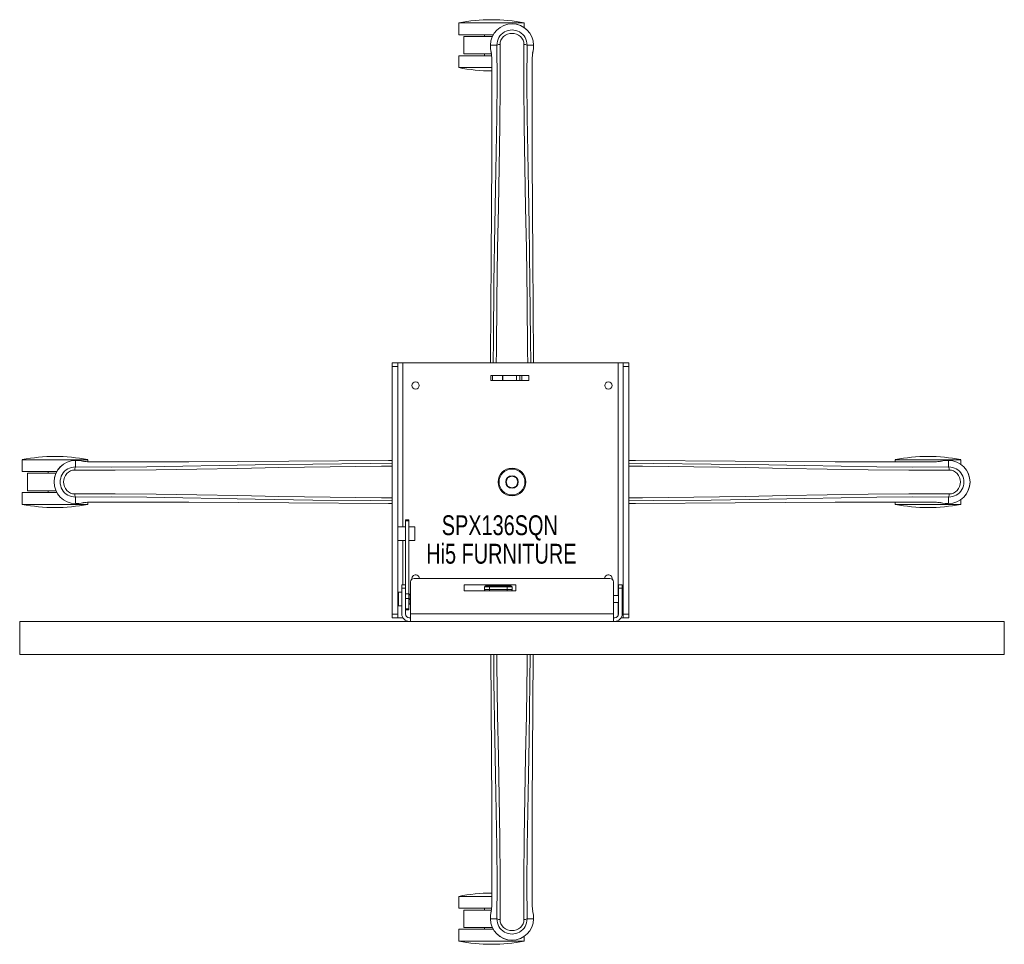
# Model space of a CAD drawing. Header units: inches. Extents: x 26.4 to 62.1, y 17.3 to 50.8.
import ezdxf

# ---------------------------------------------------------------- set-up
doc = ezdxf.new("R2010")
doc.units = ezdxf.units.IN
doc.header["$MEASUREMENT"] = 0
doc.linetypes.add('SLD-Solid', pattern=[0])
doc.layers.add('HI5-SYMBOLTEXT', color=5, linetype='SLD-Solid')
doc.styles.add('SLDTEXTSTYLE0', font='TXT', dxfattribs={"width": 0.75})

# ---------------------------------------------------------------- blocks, each defined once
blk = doc.blocks.new('SW_NOTE_0')
at = {"layer": 'HI5-SYMBOLTEXT', "color": 0, "char_height": 0.72, "attachment_point": 1, "style": 'SLDTEXTSTYLE0'}
for s, insert in [('SPX136SQN', (0, 0.928)), ('Hi5 FURNITURE', (-0.563, -0.107))]:
    blk.add_mtext(s, dxfattribs=dict(at, insert=insert))

msp = doc.modelspace()

# ---------------------------------------------------------------- linework, layer by layer
at = {"color": 7, "linetype": 'SLD-Solid', "lineweight": 15}
for p, q in [((42.293, 50.69), (42.293, 50.257)), ((44.668, 50.69), (42.293, 50.69)), ((44.668, 50.522), (44.668, 50.69)), ((43.543, 50.257), (42.293, 50.257)), ((42.481, 50.195), (42.481, 49.565)), ((42.481, 50.195), (43.512, 50.195)), ((43.231, 50.257), (43.231, 50.195)), ((43.446, 49.885), (43.447, 49.768)), ((43.446, 49.885), (43.447, 49.768)), ((43.45, 49.885), (43.446, 49.885)), ((43.447, 49.768), (43.447, 49.764)), ((43.503, 49.885), (43.45, 49.885)), ((43.526, 49.885), (43.503, 49.885)), ((43.529, 49.885), (43.526, 49.885)), ((43.677, 49.885), (43.529, 49.885)), ((44.922, 49.885), (44.774, 49.885)), ((44.925, 49.885), (44.922, 49.885)), ((44.948, 49.885), (44.925, 49.885)), ((45.001, 49.885), (44.948, 49.885)), ((45.005, 49.885), (45.001, 49.885)), ((45.004, 49.764), (45.005, 49.768)), ((45.005, 49.768), (45.005, 49.885)), ((45.005, 49.885), (45.005, 49.768)), ((42.293, 49.502), (42.293, 49.069)), ((43.485, 49.502), (42.293, 49.502)), ((43.48, 49.565), (42.481, 49.565)), ((43.231, 49.565), (43.231, 49.502)), ((43.489, 49.387), (43.489, 48.895)), ((44.962, 49.387), (44.962, 48.921)), ((43.492, 49.069), (42.293, 49.069)), ((39.876, 38.356), (40.076, 38.356)), ((39.876, 38.226), (39.876, 38.356)), ((40.076, 38.356), (40.076, 38.226)), ((40.256, 38.356), (40.076, 38.356)), ((40.256, 32.406), (40.256, 38.356)), ((48.086, 38.356), (40.256, 38.356)), ((48.266, 38.356), (48.086, 38.356)), ((48.086, 29.906), (48.086, 38.356)), ((48.266, 38.226), (48.266, 38.356)), ((48.466, 38.356), (48.266, 38.356)), ((48.466, 38.356), (48.466, 38.226)), ((39.876, 38.226), (40.076, 38.226)), ((39.876, 29.236), (39.876, 38.226)), ((40.076, 38.226), (40.076, 29.236)), ((43.456, 37.716), (43.456, 37.896)), ((43.456, 37.896), (43.516, 37.896)), ((43.516, 37.896), (43.516, 37.716)), ((43.516, 37.896), (43.876, 37.896)), ((43.876, 37.716), (43.876, 37.896)), ((43.876, 37.896), (43.887, 37.896)), ((43.887, 37.716), (43.887, 37.896)), ((43.887, 37.896), (44.385, 37.896)), ((44.385, 37.716), (44.385, 37.896)), ((44.385, 37.896), (44.511, 37.896)), ((44.511, 37.896), (44.511, 37.716)), ((44.511, 37.896), (44.581, 37.896)), ((44.581, 37.716), (44.581, 37.896)), ((44.581, 37.896), (44.831, 37.896)), ((44.831, 37.716), (44.831, 37.896)), ((48.466, 38.226), (48.266, 38.226)), ((48.266, 29.236), (48.266, 38.226)), ((48.466, 29.236), (48.466, 38.226)), ((43.516, 37.716), (43.456, 37.716)), ((43.516, 37.716), (43.876, 37.716)), ((43.876, 37.716), (43.887, 37.716)), ((44.385, 37.716), (43.887, 37.716)), ((44.511, 37.716), (44.385, 37.716)), ((44.511, 37.716), (44.581, 37.716)), ((44.831, 37.716), (44.581, 37.716)), ((26.444, 34.841), (26.444, 34.408)), ((28.819, 34.841), (26.444, 34.841)), ((28.489, 34.81), (28.371, 34.81)), ((28.372, 34.81), (28.489, 34.81)), ((28.372, 34.81), (28.372, 34.806)), ((28.372, 34.806), (28.372, 34.753)), ((28.372, 34.753), (28.372, 34.73)), ((28.372, 34.73), (28.372, 34.727)), ((28.372, 34.727), (28.372, 34.579)), ((28.493, 34.81), (28.489, 34.81)), ((28.819, 34.769), (28.819, 34.841)), ((58.142, 34.841), (58.142, 34.767)), ((60.517, 34.841), (58.142, 34.841)), ((59.963, 34.81), (59.959, 34.81)), ((60.08, 34.81), (59.963, 34.81)), ((60.08, 34.81), (59.963, 34.81)), ((60.08, 34.806), (60.08, 34.81)), ((60.08, 34.753), (60.08, 34.806)), ((60.08, 34.73), (60.08, 34.753)), ((60.08, 34.727), (60.08, 34.73)), ((60.08, 34.579), (60.08, 34.727)), ((60.517, 34.673), (60.517, 34.841)), ((27.694, 34.408), (26.444, 34.408)), ((26.632, 34.346), (26.632, 33.716)), ((26.632, 34.346), (27.663, 34.346)), ((27.382, 34.408), (27.382, 34.346)), ((26.444, 33.653), (26.444, 33.22)), ((27.694, 33.653), (26.444, 33.653)), ((27.663, 33.716), (26.632, 33.716)), ((27.382, 33.716), (27.382, 33.653)), ((28.371, 33.251), (28.489, 33.252)), ((28.372, 33.482), (28.372, 33.334)), ((28.372, 33.334), (28.372, 33.331)), ((28.372, 33.331), (28.372, 33.308)), ((28.372, 33.308), (28.372, 33.255)), ((28.372, 33.255), (28.372, 33.251)), ((28.372, 33.251), (28.489, 33.252)), ((28.489, 33.252), (28.493, 33.252)), ((28.819, 33.22), (28.819, 33.293)), ((58.142, 33.294), (58.142, 33.22)), ((59.959, 33.252), (59.963, 33.252)), ((59.963, 33.252), (60.08, 33.251)), ((60.08, 33.251), (59.963, 33.252)), ((60.08, 33.334), (60.08, 33.482)), ((60.08, 33.331), (60.08, 33.334)), ((60.08, 33.308), (60.08, 33.331)), ((60.08, 33.255), (60.08, 33.308)), ((60.08, 33.251), (60.08, 33.255)), ((60.517, 33.22), (60.517, 33.388)), ((28.819, 33.22), (26.444, 33.22)), ((60.517, 33.22), (58.142, 33.22)), ((40.481, 32.656), (40.361, 32.656)), ((40.361, 32.626), (40.361, 32.656)), ((40.481, 32.626), (40.361, 32.626)), ((40.361, 32.626), (40.361, 30.301)), ((40.481, 32.626), (40.481, 32.656)), ((40.481, 29.977), (40.481, 32.626)), ((40.076, 32.406), (40.256, 32.406)), ((40.256, 32.406), (40.361, 32.406)), ((40.481, 32.406), (40.696, 32.406)), ((40.696, 32.406), (40.696, 31.906)), ((40.256, 31.906), (40.076, 31.906)), ((40.361, 31.906), (40.256, 31.906)), ((40.256, 30.301), (40.256, 31.906)), ((40.696, 31.906), (40.481, 31.906)), ((40.546, 30.406), (40.546, 29.241)), ((47.781, 30.531), (40.671, 30.531)), ((47.906, 29.241), (47.906, 30.406)), ((40.226, 30.031), (40.108, 30.031)), ((40.108, 29.781), (40.108, 30.031)), ((40.226, 30.301), (40.361, 30.301)), ((40.226, 30.176), (40.226, 30.301)), ((40.226, 29.241), (40.226, 30.176)), ((40.226, 30.176), (40.361, 30.176)), ((40.361, 30.301), (40.361, 30.176)), ((40.361, 30.176), (40.361, 29.241)), ((42.486, 30.299), (44.366, 30.299)), ((42.486, 30.083), (42.486, 30.299)), ((43.259, 30.083), (42.486, 30.083)), ((43.406, 30.226), (43.226, 30.226)), ((43.226, 30.126), (43.226, 30.226)), ((43.406, 30.126), (43.226, 30.126)), ((43.226, 30.126), (43.226, 30.083)), ((43.266, 30.266), (43.406, 30.266)), ((43.266, 30.086), (43.406, 30.086)), ((43.266, 30.086), (43.266, 30.083)), ((43.406, 30.226), (43.406, 30.266)), ((43.406, 30.266), (44.046, 30.266)), ((43.406, 30.126), (43.406, 30.226)), ((44.046, 30.226), (43.406, 30.226)), ((43.406, 30.086), (43.406, 30.126)), ((44.046, 30.126), (43.406, 30.126)), ((43.406, 30.086), (44.046, 30.086)), ((44.039, 30.083), (43.412, 30.083)), ((44.046, 30.226), (44.046, 30.266)), ((44.046, 30.266), (44.186, 30.266)), ((44.226, 30.226), (44.046, 30.226)), ((44.046, 30.126), (44.046, 30.226)), ((44.046, 30.086), (44.046, 30.126)), ((44.226, 30.126), (44.046, 30.126)), ((44.046, 30.086), (44.186, 30.086)), ((44.186, 30.083), (44.186, 30.086)), ((44.366, 30.083), (44.192, 30.083)), ((44.226, 30.226), (44.226, 30.126)), ((44.226, 30.126), (44.226, 30.083)), ((44.366, 30.299), (44.366, 30.083)), ((48.091, 30.301), (48.226, 30.301)), ((48.091, 30.176), (48.091, 30.301)), ((48.091, 30.176), (48.091, 29.241)), ((48.226, 30.176), (48.091, 30.176)), ((48.226, 30.301), (48.226, 30.176)), ((48.226, 30.176), (48.226, 29.241)), ((40.108, 29.906), (40.076, 29.906)), ((40.108, 29.531), (40.108, 29.781)), ((40.361, 29.977), (40.481, 29.977)), ((40.361, 29.807), (40.481, 29.807)), ((40.481, 29.807), (40.481, 29.977)), ((40.491, 29.966), (40.481, 29.951)), ((40.481, 29.428), (40.481, 29.807)), ((40.491, 29.966), (40.511, 29.966)), ((40.511, 29.966), (40.546, 29.966)), ((40.546, 29.781), (40.511, 29.781)), ((48.091, 29.906), (47.906, 29.906)), ((48.266, 29.906), (48.226, 29.906)), ((40.076, 29.656), (40.108, 29.656)), ((40.108, 29.531), (40.226, 29.531)), ((40.481, 29.428), (40.361, 29.428)), ((40.361, 29.389), (40.481, 29.389)), ((40.481, 29.611), (40.491, 29.596)), ((40.481, 29.389), (40.481, 29.428)), ((40.511, 29.596), (40.491, 29.596)), ((40.546, 29.596), (40.511, 29.596)), ((47.906, 29.656), (48.091, 29.656)), ((48.086, 29.204), (48.086, 29.656)), ((48.226, 29.656), (48.266, 29.656)), ((26.351, 28.971), (62.101, 28.971)), ((26.351, 27.767), (26.351, 28.971)), ((39.876, 29.236), (40.076, 29.236)), ((39.876, 29.106), (39.876, 29.236)), ((40.076, 29.106), (39.876, 29.106)), ((40.076, 29.236), (40.076, 29.106)), ((40.076, 29.106), (40.256, 29.106)), ((40.256, 29.106), (40.256, 29.117)), ((40.256, 29.106), (40.262, 29.106)), ((40.496, 29.106), (40.546, 29.106)), ((40.546, 29.241), (47.906, 29.241)), ((40.546, 28.971), (40.546, 29.241)), ((47.906, 29.241), (47.906, 28.971)), ((47.956, 29.106), (47.906, 29.106)), ((48.189, 29.106), (48.266, 29.106)), ((48.266, 29.106), (48.266, 29.236)), ((48.266, 29.236), (48.466, 29.236)), ((48.466, 29.106), (48.266, 29.106)), ((48.466, 29.236), (48.466, 29.106)), ((62.101, 27.767), (62.101, 28.971)), ((26.351, 27.767), (62.101, 27.767)), ((42.293, 18.992), (42.293, 18.559)), ((43.492, 18.992), (42.293, 18.992)), ((43.489, 18.675), (43.489, 19.141)), ((44.962, 18.675), (44.962, 19.166)), ((43.485, 18.559), (42.293, 18.559)), ((42.481, 18.497), (42.481, 17.867)), ((42.481, 18.497), (43.48, 18.497)), ((43.231, 18.559), (43.231, 18.497)), ((43.447, 18.294), (43.446, 18.177)), ((43.446, 18.177), (43.447, 18.294)), ((43.447, 18.298), (43.447, 18.294)), ((45.005, 18.294), (45.004, 18.298)), ((45.005, 18.177), (45.005, 18.294)), ((45.005, 18.177), (45.005, 18.294)), ((43.446, 18.177), (43.45, 18.177)), ((43.45, 18.177), (43.503, 18.177)), ((43.503, 18.177), (43.526, 18.177)), ((43.526, 18.177), (43.529, 18.177)), ((43.529, 18.177), (43.677, 18.177)), ((44.774, 18.177), (44.922, 18.177)), ((44.922, 18.177), (44.925, 18.177)), ((44.925, 18.177), (44.948, 18.177)), ((44.948, 18.177), (45.001, 18.177)), ((45.001, 18.177), (45.005, 18.177)), ((42.293, 17.804), (42.293, 17.371)), ((43.543, 17.804), (42.293, 17.804)), ((43.512, 17.867), (42.481, 17.867)), ((43.231, 17.867), (43.231, 17.804)), ((44.668, 17.371), (44.668, 17.539)), ((44.668, 17.371), (42.293, 17.371))]:
    msp.add_line(p, q, dxfattribs=at)
at = {"color": 7, "linetype": 'SLD-Solid', "lineweight": 15, "flags": 128}
for points in [[(43.795, 49.909), (43.801, 49.988), (43.824, 50.064), (43.864, 50.135), (43.919, 50.196), (43.985, 50.245), (44.06, 50.282), (44.141, 50.304), (44.226, 50.312), (44.31, 50.304), (44.391, 50.282), (44.466, 50.245), (44.533, 50.196), (44.587, 50.135), (44.627, 50.064), (44.65, 49.988), (44.656, 49.909)], [(43.446, 49.885), (43.446, 49.885), (43.446, 49.885)], [(43.447, 49.768), (43.446, 49.768), (43.447, 49.768)], [(43.447, 49.768), (43.46, 49.674), (43.475, 49.6)], [(43.447, 49.764), (43.459, 49.677), (43.477, 49.589)], [(43.546, 38.356), (43.55, 39.173), (43.572, 41.265), (43.605, 43.356), (43.628, 44.667), (43.652, 45.977), (43.672, 47.284), (43.682, 48.587), (43.678, 49.885)], [(43.655, 38.356), (43.657, 38.771), (43.676, 40.636), (43.704, 42.499), (43.731, 43.987), (43.76, 45.474), (43.786, 46.957), (43.8, 48.436), (43.795, 49.909)], [(44.656, 49.909), (44.651, 48.436), (44.666, 46.957), (44.691, 45.474), (44.72, 43.987), (44.748, 42.499), (44.776, 40.636), (44.794, 38.771), (44.796, 38.356)], [(44.906, 38.356), (44.901, 39.173), (44.879, 41.265), (44.847, 43.356), (44.823, 44.667), (44.799, 45.977), (44.78, 47.284), (44.769, 48.587), (44.774, 49.885)], [(44.974, 49.589), (44.991, 49.667), (45.004, 49.764)], [(45.005, 49.768), (44.992, 49.674), (44.976, 49.6)], [(45.005, 49.768), (45.005, 49.768), (45.004, 49.768)], [(45.005, 49.885), (45.006, 49.885), (45.005, 49.885)], [(43.475, 49.6), (43.475, 49.595), (43.477, 49.589)], [(43.489, 49.387), (43.489, 49.387), (43.49, 49.386), (43.491, 49.386)], [(43.491, 49.386), (43.492, 49.106), (43.492, 48.895)], [(44.959, 48.92), (44.959, 49.104), (44.96, 49.386)], [(44.96, 49.386), (44.961, 49.386), (44.962, 49.387), (44.962, 49.387)], [(44.974, 49.589), (44.976, 49.595), (44.976, 49.6)], [(43.489, 48.895), (43.489, 45.763), (43.47, 42.139), (43.445, 38.514), (43.443, 38.356)], [(44.962, 48.921), (44.963, 45.763), (44.981, 42.139), (45.007, 38.514), (45.008, 38.356)], [(28.372, 34.81), (28.372, 34.811), (28.372, 34.81)], [(39.876, 34.711), (39.084, 34.706), (36.991, 34.684), (34.901, 34.652), (33.589, 34.628), (32.28, 34.604), (30.973, 34.585), (29.67, 34.574), (28.372, 34.579)], [(28.489, 34.81), (28.582, 34.797), (28.656, 34.781)], [(28.489, 34.81), (28.489, 34.81), (28.489, 34.81)], [(28.667, 34.779), (28.59, 34.796), (28.493, 34.81)], [(28.667, 34.779), (28.662, 34.781), (28.656, 34.781)], [(28.87, 34.767), (29.336, 34.767), (32.493, 34.768), (36.118, 34.787), (39.742, 34.812), (39.876, 34.813)], [(28.87, 34.767), (28.87, 34.767), (28.87, 34.767)], [(59.582, 34.767), (59.09, 34.767), (55.958, 34.768), (52.334, 34.787), (48.709, 34.812), (48.466, 34.814)], [(48.466, 34.711), (49.368, 34.706), (51.46, 34.684), (53.55, 34.652), (54.862, 34.628), (56.172, 34.604), (57.478, 34.585), (58.781, 34.574), (60.08, 34.579)], [(59.582, 34.767), (59.581, 34.767), (59.581, 34.767)], [(59.959, 34.81), (59.872, 34.798), (59.784, 34.779)], [(59.795, 34.781), (59.789, 34.781), (59.784, 34.779)], [(59.963, 34.81), (59.869, 34.797), (59.795, 34.781)], [(59.963, 34.81), (59.963, 34.81), (59.963, 34.81)], [(60.08, 34.81), (60.08, 34.811), (60.08, 34.81)], [(28.347, 33.6), (28.269, 33.606), (28.192, 33.629), (28.122, 33.669), (28.061, 33.724), (28.011, 33.79), (27.974, 33.865), (27.952, 33.947), (27.945, 34.031), (27.952, 34.115), (27.974, 34.196), (28.011, 34.271), (28.061, 34.338), (28.122, 34.392), (28.192, 34.432), (28.269, 34.456), (28.347, 34.461)], [(28.347, 34.461), (29.821, 34.456), (31.3, 34.471), (32.783, 34.496), (34.269, 34.525), (35.758, 34.553), (37.621, 34.581), (39.486, 34.6), (39.876, 34.602)], [(48.466, 34.602), (48.966, 34.6), (50.83, 34.581), (52.694, 34.553), (54.182, 34.525), (55.668, 34.496), (57.152, 34.471), (58.631, 34.456), (60.104, 34.461)], [(60.104, 34.461), (60.183, 34.456), (60.259, 34.432), (60.329, 34.392), (60.391, 34.338), (60.44, 34.271), (60.477, 34.196), (60.499, 34.115), (60.507, 34.031), (60.499, 33.947), (60.477, 33.865), (60.44, 33.79), (60.391, 33.724), (60.329, 33.669), (60.259, 33.629), (60.183, 33.606), (60.104, 33.6)], [(39.876, 33.46), (39.486, 33.462), (37.621, 33.481), (35.758, 33.509), (34.269, 33.536), (32.783, 33.565), (31.3, 33.591), (29.821, 33.606), (28.347, 33.6)], [(60.104, 33.6), (58.631, 33.606), (57.152, 33.591), (55.668, 33.565), (54.182, 33.536), (52.694, 33.509), (50.83, 33.481), (48.966, 33.462), (48.466, 33.46)], [(39.876, 33.351), (39.084, 33.355), (36.991, 33.377), (34.901, 33.41), (33.589, 33.434), (32.28, 33.457), (30.973, 33.477), (29.67, 33.487), (28.372, 33.483)], [(28.372, 33.251), (28.372, 33.251), (28.372, 33.251)], [(28.489, 33.252), (28.582, 33.265), (28.656, 33.28)], [(28.489, 33.252), (28.489, 33.252), (28.489, 33.252)], [(28.493, 33.252), (28.58, 33.264), (28.667, 33.282)], [(28.656, 33.28), (28.662, 33.281), (28.667, 33.282)], [(28.87, 33.295), (29.361, 33.294), (32.493, 33.294), (36.118, 33.275), (39.742, 33.25), (39.876, 33.249)], [(28.87, 33.295), (28.87, 33.294), (28.87, 33.295)], [(48.466, 33.35), (49.368, 33.355), (51.46, 33.377), (53.55, 33.41), (54.862, 33.434), (56.172, 33.457), (57.478, 33.477), (58.781, 33.487), (60.08, 33.483)], [(59.582, 33.295), (59.116, 33.294), (55.958, 33.294), (52.334, 33.275), (48.709, 33.25), (48.466, 33.248)], [(59.581, 33.295), (59.581, 33.294), (59.582, 33.295)], [(59.784, 33.282), (59.789, 33.281), (59.795, 33.28)], [(59.784, 33.282), (59.862, 33.266), (59.959, 33.252)], [(59.963, 33.252), (59.869, 33.265), (59.795, 33.28)], [(59.963, 33.252), (59.963, 33.252), (59.963, 33.252)], [(60.08, 33.251), (60.08, 33.251), (60.08, 33.251)], [(43.489, 19.141), (43.489, 22.299), (43.47, 25.923), (43.457, 27.767)], [(43.562, 27.767), (43.572, 26.796), (43.605, 24.706), (43.628, 23.394), (43.652, 22.085), (43.672, 20.778), (43.682, 19.475), (43.678, 18.177)], [(43.795, 18.152), (43.8, 19.626), (43.786, 21.105), (43.76, 22.588), (43.731, 24.074), (43.704, 25.563), (43.676, 27.426), (43.672, 27.767)], [(44.779, 27.767), (44.776, 27.426), (44.748, 25.563), (44.72, 24.074), (44.691, 22.588), (44.666, 21.105), (44.651, 19.626), (44.656, 18.152)], [(44.889, 27.767), (44.879, 26.796), (44.847, 24.706), (44.823, 23.394), (44.799, 22.085), (44.78, 20.778), (44.769, 19.475), (44.774, 18.177)], [(44.962, 19.166), (44.963, 22.299), (44.981, 25.923), (44.994, 27.767)], [(43.492, 19.141), (43.492, 18.957), (43.491, 18.675)], [(44.96, 18.675), (44.959, 18.956), (44.959, 19.167)], [(43.491, 18.675), (43.49, 18.675), (43.489, 18.675), (43.489, 18.675)], [(44.962, 18.675), (44.962, 18.675), (44.961, 18.675), (44.96, 18.675)], [(43.447, 18.294), (43.446, 18.294), (43.447, 18.294)], [(43.477, 18.472), (43.46, 18.395), (43.447, 18.298)], [(43.447, 18.294), (43.46, 18.387), (43.475, 18.462)], [(43.477, 18.472), (43.475, 18.467), (43.475, 18.462)], [(44.976, 18.462), (44.976, 18.467), (44.974, 18.472)], [(45.004, 18.298), (44.993, 18.385), (44.974, 18.472)], [(45.005, 18.294), (44.992, 18.387), (44.976, 18.462)], [(45.004, 18.294), (45.005, 18.294), (45.005, 18.294)], [(43.446, 18.177), (43.446, 18.177), (43.446, 18.177)], [(44.656, 18.152), (44.65, 18.074), (44.627, 17.997), (44.587, 17.927), (44.533, 17.866), (44.466, 17.816), (44.391, 17.78), (44.31, 17.757), (44.226, 17.75), (44.141, 17.757), (44.06, 17.78), (43.985, 17.816), (43.919, 17.866), (43.864, 17.927), (43.824, 17.997), (43.801, 18.074), (43.795, 18.152)], [(45.005, 18.177), (45.006, 18.177), (45.005, 18.177)]]:
    msp.add_lwpolyline(points, dxfattribs=at)
at = {"color": 7, "linetype": 'SLD-Solid', "lineweight": 15}
for centre, radius in [((40.726, 37.531), 0.133), ((47.726, 37.531), 0.133), ((44.226, 34.031), 0.5), ((44.226, 34.031), 0.47), ((44.226, 34.031), 0.229), ((44.226, 34.031), 0.208)]:
    msp.add_circle(centre, radius, dxfattribs=at)
for centre, radius, start, end in [((43.481, 44.78), 6.029, 90, 101.3601), ((43.481, 44.78), 6.029, 78.6399, 90), ((44.226, 49.88), 0.78, 0, 179.6393), ((44.226, 49.88), 0.78, 0.3688, 179.6312), ((44.226, 49.889), 0.548, 359.5913, 180.4087), ((43.476, 49.768), 0.03, 180.3597, 185.4274), ((43.792, 49.628), 0.281, 89.3584, 113.9465), ((44.657, 49.614), 0.295, 66.6385, 90.0576), ((42.277, 49.414), 1.212, 358.7178, 8.831), ((46.173, 49.414), 1.211, 171.1647, 181.2846), ((43.481, 54.98), 6.029, 258.6399, 270.11), ((27.632, 28.931), 6.029, 90, 101.3601), ((28.377, 34.031), 0.78, 90, 269.6393), ((28.377, 34.031), 0.78, 90.3688, 269.6312), ((27.632, 28.931), 6.029, 78.6399, 90), ((28.842, 35.978), 1.211, 261.1646, 271.2846), ((59.33, 28.931), 6.029, 90, 101.3601), ((59.33, 28.931), 6.029, 78.6399, 90), ((59.609, 35.979), 1.212, 268.718, 278.8307), ((59.963, 34.78), 0.03, 90.3597, 95.4274), ((60.075, 34.031), 0.78, 270, 89.6393), ((60.075, 34.031), 0.78, 270.3688, 89.6312), ((28.368, 34.031), 0.548, 89.5913, 270.4087), ((28.642, 34.462), 0.295, 156.6385, 180.0576), ((59.823, 34.465), 0.281, 359.3584, 23.9466), ((60.084, 34.031), 0.548, 269.5913, 90.4087), ((28.628, 33.597), 0.281, 179.3592, 203.9458), ((28.488, 33.282), 0.03, 270.3597, 275.4274), ((28.842, 32.083), 1.212, 88.7178, 98.8309), ((59.609, 32.083), 1.211, 81.1648, 91.2845), ((59.809, 33.6), 0.295, 336.6392, 0.0558), ((27.632, 39.131), 6.029, 258.6399, 281.3601), ((59.33, 39.131), 6.029, 258.6399, 281.3601), ((40.671, 30.406), 0.125, 90, 180), ((40.726, 30.531), 0.133, 0, 190.9104), ((47.726, 30.531), 0.133, 349.0896, 180), ((47.781, 30.406), 0.125, 0, 90), ((43.266, 30.226), 0.04, 90, 180), ((43.266, 30.126), 0.04, 180, 270), ((44.186, 30.226), 0.04, 0, 90), ((44.186, 30.126), 0.04, 270, 360), ((40.718, 29.873), 0.226, 155.8743, 204.1257), ((40.718, 29.688), 0.226, 155.8743, 204.1257), ((40.496, 29.241), 0.27, 180, 270), ((40.496, 29.241), 0.135, 180, 270), ((47.956, 29.241), 0.27, 270, 0), ((47.956, 29.241), 0.135, 270, 0), ((43.481, 13.082), 6.029, 90, 101.3601), ((42.278, 18.648), 1.211, 351.1646, 1.2846), ((46.174, 18.648), 1.212, 178.7179, 188.8309), ((44.975, 18.294), 0.03, 0.3597, 5.4274), ((44.226, 18.182), 0.78, 180, 359.6393), ((44.226, 18.182), 0.78, 180.3688, 359.6312), ((43.795, 18.447), 0.295, 246.6385, 270.0576), ((44.226, 18.173), 0.548, 179.5913, 0.4087), ((44.659, 18.434), 0.281, 269.3584, 293.9466), ((43.481, 23.282), 6.029, 258.6399, 281.3601)]:
    msp.add_arc(centre, radius, start, end, dxfattribs=at)

# ---------------------------------------------------------------- block references
at = {"layer": 'HI5-SYMBOLTEXT', "color": 5}
msp.add_blockref('SW_NOTE_0', (41.675, 31.894), dxfattribs=at)

doc.saveas('drawing.dxf')
